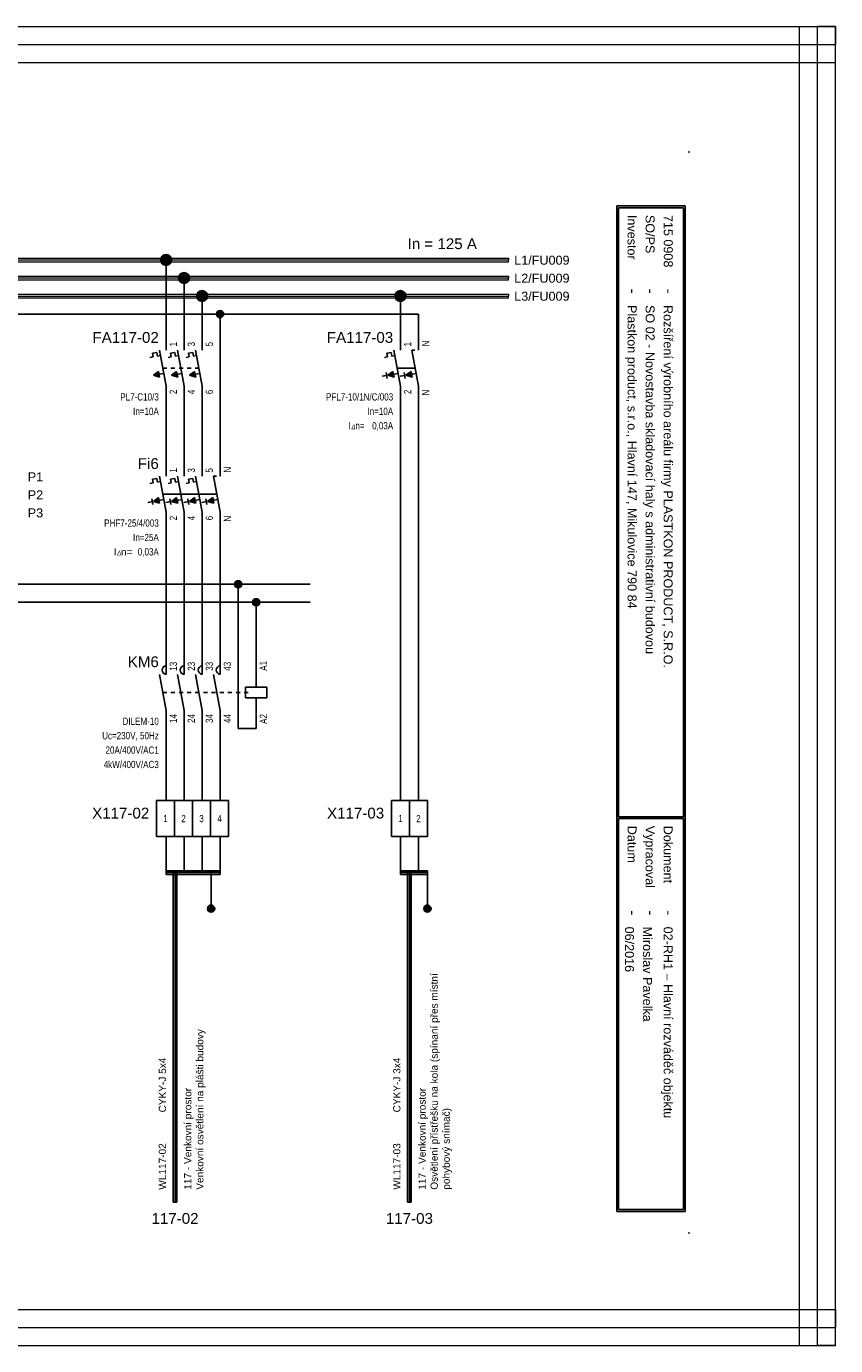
# Model space of a CAD drawing. Extents: x -721 to 7843, y 2912 to 4139.
# Tile 26 of 32: x 5886 to 6111, y 3359 to 3725. Entities that reach past the tile are written whole.
import ezdxf
from ezdxf.enums import TextEntityAlignment as Align

# ---------------------------------------------------------------- set-up
doc = ezdxf.new("R2010")
doc.units = 0
doc.header["$MEASUREMENT"] = 0
doc.linetypes.add('DASHED', pattern=[0.564444, 0.282222, -0.282222])
for name, color, linetype in [('1-KRESBA', 7, 'Continuous'), ('__Bílá', 7, 'Continuous'), ('__Oranžová', 30, 'Continuous'), ('__Rudá 010', 10, 'Continuous'), ('__Vínová 220', 220, 'Continuous'), ('__Černá 250', 7, 'Continuous')]:
    doc.layers.add(name, color=color, linetype=linetype)
doc.styles.add('Arial', font='arial.ttf')
doc.styles.add('GENERATED_STYLE_1', font='arial.ttf')
doc.styles.add('GREEKC', font='greekc', dxfattribs={"width": 0.8, "height": 1.3})

# ---------------------------------------------------------------- blocks, each defined once
blk = doc.blocks.new('BLK_Razítko_malé_pro_rozváděče')
at = {"layer": '__Bílá'}
for p, q in [((15, -1), (15, -20)), ((15, -1), (294, -1)), ((15.5, -1.5), (15.5, -19.5)), ((15.5, -1.5), (184.5, -1.5)), ((184.5, -1.5), (184.5, -19.5)), ((185, -1.5), (185, -19.5)), ((185, -1.5), (293.5, -1.5)), ((293.5, -19.5), (293.5, -1.5)), ((294, -20), (294, -1)), ((15, -20), (294, -20)), ((15.5, -19.5), (184.5, -19.5)), ((185, -19.5), (293.5, -19.5)), ((15, -405), (15, -419)), ((15, -405), (294, -405)), ((15.5, -405.5), (15.5, -418.5)), ((15.5, -405.5), (194.5, -405.5)), ((194.5, -405.5), (194.5, -418.5)), ((195, -405.5), (195, -418.5)), ((195, -405.5), (293.5, -405.5)), ((293.5, -405.5), (293.5, -418.5)), ((294, -405), (294, -419)), ((15, -419), (294, -419)), ((15.5, -418.5), (194.5, -418.5)), ((195, -418.5), (293.5, -418.5))]:
    blk.add_line(p, q, dxfattribs=at)
for p in [(0, 0), (300, 0), (0, -420), (300, -420)]:
    blk.add_point(p, dxfattribs=at)
at = {"layer": '__Bílá', "style": 'Arial'}
for s, height, p in [('-', 3, (38, -7)), ('Dokument', 2.5, (187, -7)), ('-', 3, (210.5, -7)), ('SO/PS', 2.5, (17.5, -12)), ('-', 3, (38, -12)), ('Vypracoval', 2.5, (187, -12)), ('-', 3, (210.5, -12)), ('Investor', 2.5, (17.5, -17)), ('Datum', 2.5, (187, -17)), ('-', 3, (38, -17)), ('-', 3, (210.5, -17)), ('PVLK PROJECT s.r.o. , Langrova 195/33,  787 01 Šumperk', 2.5, (17.5, -411)), ('Copyright © 2012 PVLK', 2.5, (197, -411)), ('Telefon: 773 836 685, mobil: 777 848 204, e-mail: %%Upavelka@pvlk.cz', 2.5, (17.5, -416)), ('Číslo dokumentu .....', 2.5, (197, -416))]:
    blk.add_text(s, height=height, dxfattribs=at).set_placement(p)
at = {"layer": '__Vínová 220', "char_height": 2.5, "attachment_point": 7, "style": 'Arial'}
for s, insert in [('715 0908', (17.5, -7)), ('Rozšíření výrobního areálu firmy PLASTKON PRODUCT, S.R.O.', (42.5, -7.75)), ('02-RH1 – Hlavní rozváděč objektu', (215, -7.75)), ('SO 02 - Novostavba skladovací haly s administrativní budovou', (42.5, -12.75)), ('Miroslav Pavelka', (215, -12.75)), ('Plastkon product, s.r.o., Hlavní 147, Mikulovice 790 84', (42.5, -17.75)), ('06/2016', (215, -17.75))]:
    blk.add_mtext(s, dxfattribs=dict(at, insert=insert))
at = {"layer": '__Vínová 220', "style": 'Arial'}
blk.add_attdef('ČÍSLO', text='', height=4, dxfattribs=at).set_placement((290, -416), align=Align.RIGHT)
blk = doc.blocks.new('L0001A01')
h = blk.add_hatch(color=256)
edge = h.paths.add_edge_path()
edge.add_arc((0, 0), 1, 0, 360)
blk.add_circle((0, 0), 1)
blk = doc.blocks.new('FEVA0810')
for p, q in [((0, 5), (0, 10)), ((5, 5), (5, 10)), ((10, 5), (10, 10)), ((15, 5), (15, 10)), ((25, 1.5), (25, 10)), ((-1.82, 5), (0, -5)), ((3.18, 5), (5, -5)), ((8.18, 5), (10, -5)), ((13.18, 5), (15, -5)), ((22, 1.5), (28, 1.5)), ((22, -1.5), (22, 1.5)), ((28, 1.5), (28, -1.5)), ((28, -1.5), (22, -1.5)), ((25, -1.5), (25, -10)), ((0, -5), (0, -10)), ((5, -5), (5, -10)), ((10, -5), (10, -10)), ((15, -5), (15, -10))]:
    blk.add_line(p, q)
at = {"linetype": 'DASHED', "ltscale": 4}
blk.add_line((-0.91, 0), (23.5, 0), dxfattribs=at)
for centre in [(0.15, 6.2), (5.15, 6.2), (10.15, 6.2), (15.15, 6.2)]:
    blk.add_arc(centre, 1.21, 97.3062, 262.6938)
at = {"style": 'Arial'}
blk.add_attdef('POPIS', text='', height=3, dxfattribs=at).set_placement((-2, 7), align=Align.RIGHT)
at = {"style": 'Arial', "width": 0.8}
for tag, p in [('NO1', (3, 6)), ('NO2', (8, 6)), ('NO3', (13, 6)), ('NO4', (18, 6)), ('A1', (28, 6))]:
    blk.add_attdef(tag, p, '', height=2, rotation=90, dxfattribs=at)
for tag, p in [('TYP', (-2, -9)), ('CÍVKA', (-2, -13)), ('AC1(PROUD)', (-2, -17)), ('AC3(VÝKON)', (-2, -21)), ('DOPLŇ1', (-2, -25)), ('DOPLŇ2', (-2, -29))]:
    blk.add_attdef(tag, text='', height=2, dxfattribs=at).set_placement(p, align=Align.RIGHT)
for tag, p in [('CO1', (3, -6)), ('CO2', (8, -6)), ('CO3', (13, -6)), ('CO4', (18, -6)), ('A2', (28, -6))]:
    blk.add_attdef(tag, text='', height=2, rotation=90, dxfattribs=at).set_placement(p, align=Align.RIGHT)
blk = doc.blocks.new('L0001A02')
at = {"linetype": 'Continuous'}
h = blk.add_hatch(color=256, dxfattribs=at)
edge = h.paths.add_edge_path()
edge.add_arc((0, 0), 1.5, 0, 360)
blk.add_circle((0, 0), 1.5)
blk = doc.blocks.new('FEVA1702')
h = blk.add_hatch(color=256)
h.paths.add_polyline_path([(-2.06, -0.92), (-3.5, -2), (-1.92, -1.71)])
h.paths.add_polyline_path([(-1.92, -1.71), (-3.5, -2), (-1.77, -2.5)])
h = blk.add_hatch(color=256)
h.paths.add_polyline_path([(2.94, -0.92), (1.5, -2), (3.08, -1.71)])
h.paths.add_polyline_path([(3.08, -1.71), (1.5, -2), (3.23, -2.5)])
h = blk.add_hatch(color=256)
h.paths.add_polyline_path([(7.94, -0.92), (6.5, -2), (8.08, -1.71)])
h.paths.add_polyline_path([(8.08, -1.71), (6.5, -2), (8.23, -2.5)])
h = blk.add_hatch(color=256)
h.paths.add_polyline_path([(12.94, -0.92), (11.5, -2), (13.08, -1.71)])
h.paths.add_polyline_path([(13.08, -1.71), (11.5, -2), (13.23, -2.5)])
for p, q in [((0, 5), (0, 10)), ((5, 5), (5, 10)), ((10, 5), (10, 10)), ((15, 5), (15, 10)), ((-3.75, 4.14), (-2.56, 4.35)), ((-3.75, 4.14), (-3.57, 3.12)), ((-2.56, 4.35), (-2.38, 3.34)), ((-1.82, 5), (0, -5)), ((1.25, 4.14), (2.44, 4.35)), ((1.25, 4.14), (1.43, 3.12)), ((2.44, 4.35), (2.62, 3.34)), ((3.18, 5), (5, -5)), ((6.25, 4.14), (7.44, 4.35)), ((6.25, 4.14), (6.43, 3.12)), ((7.44, 4.35), (7.62, 3.34)), ((8.18, 5), (10, -5)), ((13.18, 5), (15, -5)), ((13.18, 5), (14, 5)), ((-4.45, 2.96), (-3.57, 3.12)), ((-2.38, 3.34), (-1.54, 3.49)), ((-0.91, 0), (14.09, 0)), ((0.55, 2.96), (1.43, 3.12)), ((2.62, 3.34), (3.46, 3.49)), ((5.55, 2.96), (6.43, 3.12)), ((7.62, 3.34), (8.46, 3.49)), ((-3.79, -2.07), (-5.07, -2.29)), ((-3.93, -1.27), (-3.65, -2.86)), ((-3.5, -2), (-2.06, -0.92)), ((-3.5, -2), (-0.64, -1.48)), ((-3.5, -2), (-1.77, -2.5)), ((-2.06, -0.92), (-1.77, -2.5)), ((1.21, -2.07), (-0.07, -2.29)), ((1.07, -1.27), (1.35, -2.86)), ((1.5, -2), (2.94, -0.92)), ((1.5, -2), (4.36, -1.48)), ((1.5, -2), (3.23, -2.5)), ((2.94, -0.92), (3.23, -2.5)), ((6.21, -2.07), (4.93, -2.29)), ((6.07, -1.27), (6.35, -2.86)), ((6.5, -2), (7.94, -0.92)), ((6.5, -2), (9.36, -1.48)), ((6.5, -2), (8.23, -2.5)), ((7.94, -0.92), (8.23, -2.5)), ((11.21, -2.07), (9.93, -2.29)), ((11.07, -1.27), (11.35, -2.86)), ((11.5, -2), (12.94, -0.92)), ((11.5, -2), (14.36, -1.48)), ((11.5, -2), (13.23, -2.5)), ((12.94, -0.92), (13.23, -2.5)), ((0, -5), (0, -10)), ((5, -5), (5, -10)), ((10, -5), (10, -10)), ((15, -5), (15, -10))]:
    blk.add_line(p, q)
at = {"style": 'Arial'}
for s, p in [('I', (-14.5, -17)), ('n=', (-12.5, -17))]:
    blk.add_text(s, height=2, dxfattribs=at).set_placement(p)
at = {"style": 'GREEKC', "oblique": 10, "width": 0.8}
blk.add_text('D', height=1.3, dxfattribs=at).set_placement((-13.68, -17))
at = {"style": 'Arial'}
blk.add_attdef('POPIS', text='', height=3, dxfattribs=at).set_placement((-2, 7), align=Align.RIGHT)
at = {"style": 'Arial', "width": 0.8}
for tag, p in [('NO1', (3, 6)), ('NO2', (8, 6)), ('NO3', (13, 6)), ('NO4', (18, 6))]:
    blk.add_attdef(tag, p, '', height=2, rotation=90, dxfattribs=at)
for tag, p in [('TYP', (-2, -9)), ('PROUD', (-2, -13)), ('REZID', (-2, -17)), ('DOPLŇ1', (-2, -21)), ('DOPLŇ2', (-2, -25))]:
    blk.add_attdef(tag, text='', height=2, dxfattribs=at).set_placement(p, align=Align.RIGHT)
for tag, p in [('CO1', (3, -6)), ('CO2', (8, -6)), ('CO3', (13, -6)), ('CO4', (18, -6))]:
    blk.add_attdef(tag, text='', height=2, rotation=90, dxfattribs=at).set_placement(p, align=Align.RIGHT)
blk = doc.blocks.new('FEVA1606')
at = {"linetype": 'Continuous'}
for points in [[(-3.5, -2), (-2.06, -0.92), (-1.77, -2.5)], [(1.5, -2), (2.94, -0.92), (3.23, -2.5)], [(6.5, -2), (7.94, -0.92), (8.23, -2.5)]]:
    blk.add_hatch(color=256, dxfattribs=at).paths.add_polyline_path(points)
for p, q in [((0, 5), (0, 10)), ((5, 5), (5, 10)), ((10, 5), (10, 10)), ((-3.75, 4.14), (-2.56, 4.35)), ((-3.75, 4.14), (-3.57, 3.12)), ((-2.56, 4.35), (-2.38, 3.34)), ((-1.82, 5), (0, -5)), ((1.25, 4.14), (2.44, 4.35)), ((1.25, 4.14), (1.43, 3.12)), ((2.44, 4.35), (2.62, 3.34)), ((3.18, 5), (5, -5)), ((6.25, 4.14), (7.44, 4.35)), ((6.25, 4.14), (6.43, 3.12)), ((7.44, 4.35), (7.62, 3.34)), ((8.18, 5), (10, -5)), ((-4.45, 2.96), (-3.57, 3.12)), ((-2.38, 3.34), (-1.54, 3.49)), ((0.55, 2.96), (1.43, 3.12)), ((2.62, 3.34), (3.46, 3.49)), ((5.55, 2.96), (6.43, 3.12)), ((7.62, 3.34), (8.46, 3.49)), ((-3.5, -2), (-2.06, -0.92)), ((-3.5, -2), (-0.64, -1.48)), ((-3.5, -2), (-1.77, -2.5)), ((-2.06, -0.92), (-1.77, -2.5)), ((1.5, -2), (2.94, -0.92)), ((1.5, -2), (4.36, -1.48)), ((1.5, -2), (3.23, -2.5)), ((2.94, -0.92), (3.23, -2.5)), ((6.5, -2), (7.94, -0.92)), ((6.5, -2), (9.36, -1.48)), ((6.5, -2), (8.23, -2.5)), ((7.94, -0.92), (8.23, -2.5)), ((0, -5), (0, -10)), ((5, -5), (5, -10)), ((10, -5), (10, -10))]:
    blk.add_line(p, q)
at = {"linetype": 'DASHED', "ltscale": 4}
blk.add_line((-0.91, 0), (9.09, 0), dxfattribs=at)
at = {"style": 'Arial'}
blk.add_attdef('POPIS', text='', height=3, dxfattribs=at).set_placement((-2, 7), align=Align.RIGHT)
at = {"style": 'Arial', "width": 0.8}
for tag, p in [('NO1', (3, 6)), ('NO2', (8, 6)), ('NO3', (13, 6))]:
    blk.add_attdef(tag, p, '', height=2, rotation=90, dxfattribs=at)
for tag, p in [('TYP', (-2, -9)), ('PROUD', (-2, -13)), ('DOPLŇ1', (-2, -17)), ('DOPLŇ2', (-2, -21))]:
    blk.add_attdef(tag, text='', height=2, dxfattribs=at).set_placement(p, align=Align.RIGHT)
for tag, p in [('CO1', (3, -6)), ('CO2', (8, -6)), ('CO3', (13, -6))]:
    blk.add_attdef(tag, text='', height=2, rotation=90, dxfattribs=at).set_placement(p, align=Align.RIGHT)
blk = doc.blocks.new('V0109A04')
for p, q in [((2.5, 5), (-2.5, 5)), ((-2.5, -5), (-2.5, 5)), ((7.5, 5), (2.5, 5)), ((2.5, -5), (2.5, 5)), ((12.5, 5), (7.5, 5)), ((7.5, -5), (7.5, 5)), ((17.5, 5), (12.5, 5)), ((12.5, -5), (12.5, 5)), ((17.5, -5), (17.5, 5)), ((2.5, -5), (-2.5, -5)), ((7.5, -5), (2.5, -5)), ((12.5, -5), (7.5, -5)), ((17.5, -5), (12.5, -5))]:
    blk.add_line(p, q)
at = {"style": 'Arial'}
blk.add_attdef('POPIS', text='', height=3, dxfattribs=at).set_placement((-4.5, 0), align=Align.RIGHT)
at = {"style": 'Arial', "width": 0.8}
for tag, p in [('S1', (0, 0)), ('S2', (5, 0)), ('S3', (10, 0)), ('S4', (15, 0))]:
    blk.add_attdef(tag, text='', height=2, dxfattribs=at).set_placement(p, align=Align.MIDDLE)
blk = doc.blocks.new('V0085A01')
h = blk.add_hatch(color=256)
edge = h.paths.add_edge_path()
edge.add_arc((0, 0), 1, 0, 360)
blk.add_circle((0, 0), 1)
blk = doc.blocks.new('V0109A02')
for p, q in [((0, 0), (0, 10)), ((5, 10), (0, 10)), ((5, 0), (5, 10)), ((10, 10), (5, 10)), ((10, 0), (10, 10)), ((5, 0), (0, 0)), ((10, 0), (5, 0))]:
    blk.add_line(p, q)
at = {"style": 'Arial'}
blk.add_attdef('POPIS', text='', height=3, dxfattribs=at).set_placement((-2, 5), align=Align.RIGHT)
at = {"style": 'Arial', "width": 0.8}
for tag, p in [('S1', (2.5, 5)), ('S2', (7.5, 5))]:
    blk.add_attdef(tag, text='', height=2, dxfattribs=at).set_placement(p, align=Align.MIDDLE)
blk = doc.blocks.new('FEVA0910')
h = blk.add_hatch(color=256)
h.paths.add_polyline_path([(-1.92, -1.71), (-2.06, -0.92), (-3.5, -2)])
h.paths.add_polyline_path([(-3.5, -2), (-1.77, -2.5), (-1.92, -1.71)])
h = blk.add_hatch(color=256)
h.paths.add_polyline_path([(2.94, -0.92), (1.5, -2), (3.08, -1.71)])
h.paths.add_polyline_path([(3.08, -1.71), (1.5, -2), (3.23, -2.5)])
for p, q in [((0, 5), (0, 10)), ((5, 5), (5, 10)), ((-3.75, 4.14), (-2.56, 4.35)), ((-3.75, 4.14), (-3.57, 3.12)), ((-2.56, 4.35), (-2.38, 3.34)), ((-1.82, 5), (0, -5)), ((3.18, 5), (5, -5)), ((3.18, 5), (4, 5)), ((-4.45, 2.96), (-3.57, 3.12)), ((-2.38, 3.34), (-1.54, 3.49)), ((-0.91, 0), (4.09, 0)), ((-3.79, -2.07), (-5.07, -2.29)), ((-3.93, -1.27), (-3.65, -2.86)), ((-3.5, -2), (-2.06, -0.92)), ((-3.5, -2), (-0.64, -1.48)), ((-3.5, -2), (-1.77, -2.5)), ((-2.06, -0.92), (-1.77, -2.5)), ((1.21, -2.07), (-0.07, -2.29)), ((1.07, -1.27), (1.35, -2.86)), ((1.5, -2), (2.94, -0.92)), ((1.5, -2), (4.36, -1.48)), ((1.5, -2), (3.23, -2.5)), ((2.94, -0.92), (3.23, -2.5)), ((0, -5), (0, -10)), ((5, -5), (5, -10))]:
    blk.add_line(p, q)
at = {"style": 'Arial', "width": 0.8}
for s, p in [('I', (-14.5, -17)), ('n=', (-12.5, -17))]:
    blk.add_text(s, height=2, dxfattribs=at).set_placement(p)
at = {"style": 'GREEKC', "oblique": 10, "width": 0.8}
blk.add_text('D', height=1.3, dxfattribs=at).set_placement((-13.68, -17))
at = {"style": 'Arial'}
blk.add_attdef('POPIS', text='', height=3, dxfattribs=at).set_placement((-2, 7), align=Align.RIGHT)
at = {"style": 'Arial', "width": 0.8}
for tag, p in [('NO1', (3, 6)), ('NO2', (8, 6))]:
    blk.add_attdef(tag, p, '', height=2, rotation=90, dxfattribs=at)
for tag, p in [('TYP', (-2, -9)), ('PROUD', (-2, -13)), ('REZID', (-2, -17)), ('DOPLŇ1', (-2, -21)), ('DOPLŇ2', (-2, -25))]:
    blk.add_attdef(tag, text='', height=2, dxfattribs=at).set_placement(p, align=Align.RIGHT)
for tag, p in [('CO1', (3, -6)), ('CO2', (8, -6))]:
    blk.add_attdef(tag, text='', height=2, rotation=90, dxfattribs=at).set_placement(p, align=Align.RIGHT)

msp = doc.modelspace()

# ---------------------------------------------------------------- linework, layer by layer
at = {"layer": '1-KRESBA'}
for p, q in [((5925, 3640), (5925, 3660)), ((5930, 3640), (5930, 3655)), ((5935, 3640), (5935, 3650)), ((5990, 3640), (5990, 3650)), ((5995, 3645), (5690, 3645)), ((5940, 3605), (5940, 3645)), ((5995, 3640), (5995, 3645)), ((5925, 3605), (5925, 3620)), ((5930, 3620), (5930, 3605)), ((5935, 3620), (5935, 3605)), ((5990, 3510), (5990, 3620)), ((5995, 3620), (5995, 3510)), ((5925, 3585), (5925, 3550)), ((5930, 3585), (5930, 3550)), ((5935, 3585), (5935, 3550)), ((5940, 3585), (5940, 3550)), ((5870, 3570), (5965, 3570)), ((5945, 3530), (5945, 3570)), ((5875, 3565), (5965, 3565)), ((5950, 3565), (5950, 3550)), ((5925, 3510), (5925, 3530)), ((5930, 3530), (5930, 3510)), ((5935, 3510), (5935, 3530)), ((5940, 3530), (5940, 3510)), ((5950, 3530), (5945, 3530)), ((5925, 3500), (5925, 3490)), ((5930, 3500), (5930, 3490)), ((5935, 3500), (5935, 3490)), ((5940, 3500), (5940, 3490)), ((5990, 3500), (5990, 3490)), ((5995, 3500), (5995, 3490)), ((5925, 3490.5), (5925, 3490)), ((5925, 3490.5), (5940, 3490.5)), ((5925, 3489.5), (5925, 3490)), ((5925, 3490), (5940, 3490)), ((5925, 3489.5), (5940, 3489.5)), ((5927, 3398.53), (5927, 3490.5)), ((5927, 3490.5), (5927.5, 3490.5)), ((5927.5, 3398.53), (5927.5, 3490.5)), ((5928, 3490.5), (5927.5, 3490.5)), ((5928, 3398.53), (5928, 3490.5)), ((5937.5, 3490), (5937.5, 3480)), ((5940, 3490.5), (5940, 3490)), ((5940, 3489.5), (5940, 3490)), ((5990, 3490.5), (5990, 3490)), ((5990, 3490.5), (5997.5, 3490.5)), ((5990, 3489.5), (5990, 3490)), ((5990, 3490), (5997.5, 3490)), ((5990, 3489.5), (5997.5, 3489.5)), ((5992, 3398.53), (5992, 3490.5)), ((5992, 3490.5), (5992.5, 3490.5)), ((5992.5, 3398.53), (5992.5, 3490.5)), ((5993, 3490.5), (5992.5, 3490.5)), ((5993, 3398.53), (5993, 3490.5)), ((5997.5, 3490.5), (5997.5, 3490)), ((5997.5, 3490), (5997.5, 3480)), ((5997.5, 3489.5), (5997.5, 3490)), ((5927, 3398.53), (5927.5, 3398.53)), ((5928, 3398.53), (5927.5, 3398.53)), ((5992, 3398.53), (5992.5, 3398.53)), ((5993, 3398.53), (5992.5, 3398.53))]:
    msp.add_line(p, q, dxfattribs=at)
at = {"layer": '1-KRESBA', "color": 250, "linetype": 'Continuous'}
msp.add_line((6050.02, 3585), (6050.02, 3615), dxfattribs=at)
at = {"layer": '__Oranžová', "lineweight": 0}
for p, q in [((5680, 3660.5), (6020, 3660.5)), ((5680, 3660), (6020, 3660)), ((5680, 3659.5), (6020, 3659.5)), ((6020, 3660.5), (6020, 3660)), ((6020, 3659.5), (6020, 3660)), ((5680, 3655.5), (6020, 3655.5)), ((5680, 3655), (6020, 3655)), ((5680, 3654.5), (6020, 3654.5)), ((6020, 3655.5), (6020, 3655)), ((6020, 3654.5), (6020, 3655)), ((5680, 3650.5), (6020, 3650.5)), ((5680, 3650), (6020, 3650)), ((6020, 3650.5), (6020, 3650)), ((6020, 3649.5), (6020, 3650)), ((5680, 3649.5), (6020, 3649.5))]:
    msp.add_line(p, q, dxfattribs=at)
at = {"layer": '__Vínová 220', "lineweight": 0}
for p, q in [((5614.29, 3724.82), (6110.69, 3724.82)), ((6100.69, 3358.74), (6100.69, 3724.82)), ((6100.69, 3724.82), (6105.69, 3724.82)), ((6105.69, 3358.74), (6105.69, 3724.82)), ((6110.69, 3724.82), (6105.69, 3724.82)), ((6110.69, 3724.82), (6110.69, 3719.82)), ((6110.69, 3358.74), (6110.69, 3724.82)), ((5614.29, 3719.82), (6110.69, 3719.82)), ((6110.69, 3714.82), (6110.69, 3719.82)), ((5614.29, 3714.82), (6110.69, 3714.82)), ((5614.29, 3368.74), (6110.69, 3368.74)), ((6110.69, 3368.74), (6110.69, 3363.74)), ((5614.29, 3363.74), (6110.69, 3363.74)), ((6110.69, 3358.74), (6110.69, 3363.74)), ((5614.29, 3358.74), (6110.69, 3358.74)), ((6100.69, 3358.74), (6105.69, 3358.74)), ((6110.69, 3358.74), (6105.69, 3358.74))]:
    msp.add_line(p, q, dxfattribs=at)

# ---------------------------------------------------------------- block references
at = {"color": 250, "linetype": 'Continuous'}
for p in [(5937.5, 3480), (5997.5, 3480)]:
    msp.add_blockref('V0085A01', p, dxfattribs=at)
at = {"layer": '1-KRESBA', "rotation": 270}
msp.add_blockref('BLK_Razítko_malé_pro_rozváděče', (6070, 3690), dxfattribs=at).add_auto_attribs({'ČÍSLO': '21.13'})
at = {"layer": '1-KRESBA'}
for p in [(5925, 3660), (5930, 3655), (5935, 3650), (5990, 3650)]:
    msp.add_blockref('L0001A02', p, dxfattribs=at)
at = {"layer": '1-KRESBA', "color": 250, "linetype": 'Continuous'}
for p in [(5940, 3645), (5945, 3570), (5950, 3565)]:
    msp.add_blockref('L0001A01', p, dxfattribs=at)
at = {"layer": '__Černá 250'}
for name, p, values in [('FEVA1606', (5925, 3630), {'POPIS': 'FA117-02', 'TYP': 'PL7-C10/3', 'PROUD': 'In=10A', 'CO1': '2', 'NO1': '1', 'CO2': '4', 'NO2': '3', 'CO3': '6', 'NO3': '5'}), ('FEVA0910', (5990, 3630), {'POPIS': 'FA117-03', 'TYP': 'PFL7-10/1N/C/003', 'PROUD': 'In=10A', 'REZID': '0,03A', 'CO1': '2', 'NO1': '1', 'CO2': 'N', 'NO2': 'N'}), ('FEVA1702', (5925, 3595), {'POPIS': 'Fi6', 'TYP': 'PHF7-25/4/003', 'PROUD': 'In=25A', 'REZID': '0,03A', 'NO1': '1', 'CO1': '2', 'NO2': '3', 'CO2': '4', 'NO3': '5', 'CO3': '6', 'NO4': 'N', 'CO4': 'N'}), ('FEVA0810', (5925, 3540), {'POPIS': 'KM6', 'TYP': 'DILEM-10', 'CÍVKA': 'Uc=230V, 50Hz', 'AC1(PROUD)': '20A/400V/AC1', 'AC3(VÝKON)': '4kW/400V/AC3', 'CO1': '14', 'NO1': '13', 'CO2': '24', 'NO2': '23', 'CO3': '34', 'NO3': '33', 'CO4': '44', 'NO4': '43', 'A1': 'A1', 'A2': 'A2'}), ('V0109A04', (5924.85, 3505), {'POPIS': 'X117-02', 'S1': '1', 'S2': '2', 'S3': '3', 'S4': '4'}), ('V0109A02', (5987.5, 3500), {'POPIS': 'X117-03', 'S1': '1', 'S2': '2'})]:
    msp.add_blockref(name, p, dxfattribs=at).add_auto_attribs(values)

# ---------------------------------------------------------------- texts
at = {"layer": '1-KRESBA', "color": 4, "linetype": 'Continuous', "style": 'Arial'}
msp.add_text('In = 125 A', height=3, dxfattribs=at).set_placement((5992, 3663))
at = {"layer": '1-KRESBA', "style": 'Arial'}
for s, p in [('P1', (5886.66, 3598.57)), ('P2', (5886.66, 3593.57)), ('P3', (5886.66, 3588.57))]:
    msp.add_text(s, height=2.5, dxfattribs=at).set_placement(p)
at = {"layer": '__Oranžová', "lineweight": 0, "style": 'Arial'}
for s, p in [('L1/FU009', (6021.57, 3658.69)), ('L2/FU009', (6021.57, 3653.69)), ('L3/FU009', (6021.57, 3648.69))]:
    msp.add_text(s, height=2.5, dxfattribs=at).set_placement(p)
at = {"layer": '__Rudá 010', "style": 'Arial'}
for s, p in [('CYKY-J 5x4', (5925, 3423.45)), ('CYKY-J 3x4', (5990, 3423.45)), ('WL117-02', (5925, 3402)), ('WL117-03', (5990, 3402))]:
    msp.add_text(s, height=2, rotation=90, dxfattribs=at).set_placement(p)
at = {"layer": '__Rudá 010', "style": 'GENERATED_STYLE_1'}
for s, p in [('117-02', (5927.5, 3392.53)), ('117-03', (5992.5, 3392.53))]:
    msp.add_text(s, height=3, dxfattribs=at).set_placement(p, align=Align.CENTER)
at = {"layer": '__Rudá 010', "char_height": 2, "width": 62.8406, "attachment_point": 1, "rotation": 90, "style": 'Arial'}
for s, insert in [('117 - Venkovní prostor\\POsvětlení přístřešku na kola (spínaní přes místní pohybový snímač)', (5995.03, 3402)), ('117 - Venkovní prostor\\PVenkovní osvětlení na plášti budovy', (5930.03, 3402))]:
    msp.add_mtext(s, dxfattribs=dict(at, insert=insert))

doc.saveas('drawing.dxf')
